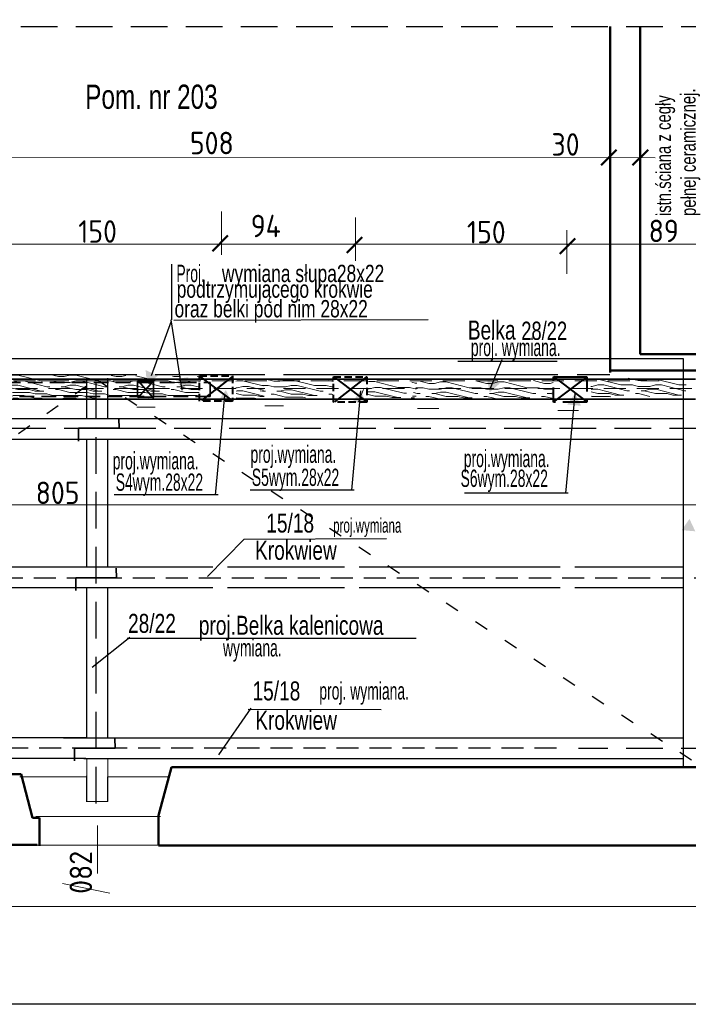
# Model space of a CAD drawing. Header units: millimetres. Extents: x 5545 to 136433, y -146986 to -36607.
# Tile 106 of 159: x 36240 to 36703, y -52264 to -51582. Entities that reach past the tile are written whole.
import ezdxf

# ---------------------------------------------------------------- set-up
doc = ezdxf.new("R2010")
doc.units = ezdxf.units.MM
doc.header["$LTSCALE"] = 8
doc.linetypes.add('ACAD_ISO03W100', pattern=[30, 12, -18])
doc.linetypes.add('VERDECKT', pattern=[9.525, 6.35, -3.175])
doc.layers.add('5 WYMIAROWANIE', color=253, linetype='Continuous')
doc.layers.add('Arc_opisy', color=18, linetype='Continuous')
doc.layers.add('cegły_Nr_Pióra__61', color=7, linetype='Continuous', lineweight=20, true_color=0x6a6a6a)
doc.layers.add('OGËLNE_01', color=7, linetype='Continuous', lineweight=13)
doc.layers.add('Standard', color=7, linetype='Continuous', lineweight=25)
doc.styles.add('ISOCP', font='ISOCP.SHX')
doc.styles.add('TXT50', font='bikroms.shx', dxfattribs={"width": 0.75, "height": 10})

# ---------------------------------------------------------------- blocks, each defined once
blk = doc.blocks.new('G$C2D5568B3')
at = {"layer": '5 WYMIAROWANIE', "lineweight": 15}
blk.add_hatch(color=7, dxfattribs=at).paths.add_polyline_path([(4.67, 8.25), (0, 0), (9.48, 0.08)])
blk = doc.blocks.new('G$CB5EE3834')
at = {"layer": 'Arc_opisy', "lineweight": 25, "ltscale": 0.2}
blk.add_blockref('G$C2D5568B3', (0, 0), dxfattribs=at)
blk = doc.blocks.new('G$C1A704194')
at = {"layer": 'Arc_opisy', "lineweight": 25, "ltscale": 0.2, "rotation": 43.91907581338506}
blk.add_blockref('G$CB5EE3834', (2.36, 0), dxfattribs=at)
blk = doc.blocks.new('G$C6B82DA77')
at = {"layer": 'OGËLNE_01', "color": 250, "linetype": 'Continuous', "lineweight": 25, "style": 'TXT50', "width": 0.6}
blk.add_text('proj.wymiana.', height=12, dxfattribs=at).set_placement((0, 4))
blk = doc.blocks.new('G$C8C1C8AAF')
at = {"layer": 'Standard', "color": 15, "lineweight": 25, "ltscale": 2}
blk.add_line((4156.38, 0), (0, 0), dxfattribs=at)
blk = doc.blocks.new('G$C1C2C7789')
at = {"layer": 'Arc_opisy', "lineweight": 25, "ltscale": 0.1}
blk.add_blockref('G$C8C1C8AAF', (0, 0), dxfattribs=at)
blk = doc.blocks.new('G$CFA82744B')
at = {"layer": 'Arc_opisy', "color": 1, "lineweight": 25, "ltscale": 0.1}
blk.add_blockref('G$C1C2C7789', (0, 0), dxfattribs=at)

msp = doc.modelspace()

# ---------------------------------------------------------------- hatches: boundary and pattern name
at = {"layer": 'Arc_opisy', "lineweight": 18, "ltscale": 0.2}
h = msp.add_hatch(dxfattribs=at)
h.set_pattern_fill('panel', color=250, scale=40, angle=180, style=0, pattern_type=2)
h.set_pattern_definition([(180, (74383.1, -98551.917), (-1e-13, -40), [8, -12, 4, -16]), (180, (74355.1, -98552.917), (-1e-13, -40), [8, -32]), (180, (74359.1, -98554.917), (-1e-13, -40), [4, -36]), (180, (74381.1, -98555.917), (-1e-13, -40), [2, -28, 2, -8]), (180, (74367.1, -98557.917), (-1e-13, -40), [8, -12, 2, -18]), (180, (74377.1, -98558.917), (-1e-13, -40), [6, -34]), (180, (74367.1, -98559.917), (-1e-13, -40), [12, -28]), (180, (74379.1, -98560.917), (-1e-13, -40), [8, -32]), (180, (74363.1, -98561.917), (-1e-13, -40), [20, -20]), (180, (74375.1, -98563.917), (-1e-13, -40), [4, -12, 8, -16]), (180, (74347.1, -98564.917), (-1e-13, -40), [8, -32]), (180, (74355.1, -98565.917), (-1e-13, -40), [4, -36]), (180, (74363.1, -98566.917), (-1e-13, -40), [4, -36]), (180, (74383.1, -98567.917), (-1e-13, -40), [8, -32]), (180, (74363.1, -98568.917), (-1e-13, -40), [8, -32]), (180, (74363.1, -98570.917), (-1e-13, -40), [8, -8, 8, -16]), (180, (74371.1, -98572.917), (-1e-13, -40), [4, -20, 8, -8]), (180, (74363.1, -98573.917), (-1e-13, -40), [12, -28]), (180, (74363.1, -98575.917), (-1e-13, -40), [8, -32]), (180, (74379.1, -98576.917), (-1e-13, -40), [12, -16, 4, -8]), (180, (74379.1, -98578.917), (-1e-13, -40), [20, -20]), (180, (74355.1, -98579.917), (-1e-13, -40), [4, -36]), (180, (74367.1, -98580.917), (-1e-13, -40), [8, -32]), (180, (74375.1, -98581.917), (-1e-13, -40), [4, -16, 4, -16]), (180, (74379.1, -98582.917), (-1e-13, -40), [4, -12, 8, -16]), (180, (74371.1, -98583.917), (-1e-13, -40), [4, -20, 4, -12]), (180, (74363.1, -98584.917), (-1e-13, -40), [12, -28]), (180, (74379.1, -98586.917), (-1e-13, -40), [8, -32]), (180, (74359.1, -98587.917), (-1e-13, -40), [4, -36]), (180, (74351.1, -98588.917), (-1e-13, -40), [4, -36]), (194.036243, (74355.1, -98554.917), (-40, 1e-09), [4.12, -160.80422]), (194.036243, (74351.1, -98563.917), (-40, 1e-09), [4.12, -160.80422]), (194.036243, (74355.1, -98587.917), (-40, 1e-09), [4.12, -160.80422]), (194.036243, (74367.1, -98572.917), (-40, 1e-09), [4.12, -160.80422]), (194.036243, (74359.1, -98578.917), (-40, 1e-09), [4.12, -160.80422]), (194.036243, (74355.1, -98575.917), (-40, 1e-09), [4.12, -160.80422]), (194.036243, (74375.1, -98582.917), (-40, 1e-09), [4.12, -160.80422]), (194.036243, (74359.1, -98580.917), (-40, 1e-09), [4.12, -160.80422]), (194.036243, (74351.1, -98565.917), (-40, 1e-09), [8.24, -156.68422]), (194.036243, (74355.1, -98568.917), (-40, 1e-09), [8.24, -156.68422]), (194.036243, (74355.1, -98570.917), (-40, 1e-09), [8.24, -156.68422]), (345.963757, (74367.1, -98557.917), (40, 1e-09), [4.12, -8.24, 4.12, -148.444221]), (345.963757, (74375.1, -98563.917), (40, 1e-09), [4.12, -160.80422]), (345.963757, (74375.1, -98581.917), (40, 1e-09), [8.24, -156.68422]), (14.036243, (74355.1, -98552.917), (40, -1e-09), [4.12, -160.80422]), (165.963757, (74347.1, -98552.917), (-40, -1e-09), [4.12, -160.80422]), (165.963757, (74359.1, -98566.917), (-40, -1e-09), [4.12, -160.80422]), (165.963757, (74351.1, -98573.917), (-40, -1e-09), [4.12, -160.80422]), (165.963757, (74367.1, -98576.917), (-40, -1e-09), [4.12, -160.80422]), (165.963757, (74371.1, -98581.917), (-40, -1e-09), [4.12, -160.80422]), (165.963757, (74367.1, -98583.917), (-40, -1e-09), [4.12, -160.80422]), (165.963757, (74367.1, -98576.917), (-40, -1e-09), [4.12, -160.80422]), (165.963757, (74355.1, -98582.917), (-40, -1e-09), [16.48, -148.44422]), (165.963757, (74379.1, -98555.917), (-40, -1e-09), [16.48, -148.44422]), (165.963757, (74375.1, -98558.917), (-40, -1e-09), [16.48, -148.44422]), (165.963757, (74371.1, -98560.917), (-40, -1e-09), [4.12, -8.24, 8.24, -144.324221]), (165.963757, (74371.1, -98563.917), (-40, -1e-09), [8.24, -8.24, 8.24, -140.204221]), (165.963757, (74375.1, -98567.917), (-40, -1e-09), [16.48, -148.44422]), (165.963757, (74379.1, -98570.917), (-40, -1e-09), [16.48, -148.44422]), (165.963757, (74379.1, -98572.917), (-40, -1e-09), [16.48, -148.44422]), (165.963757, (74351.1, -98584.917), (-40, -1e-09), [4.12, -160.80422]), (165.963768, (74347.1, -98588.917), (-40, -7.7e-06), [8.24, -156.68422]), (165.963768, (74371.1, -98586.917), (-40, -7.7e-06), [8.24, -156.68422]), (165.963758, (74375.1, -98551.917), (-40, -7e-07), [16.48, -148.44422]), (165.963758, (74351.1, -98579.917), (-40, -7e-07), [12.36, -152.56422]), (165.963758, (74347.1, -98576.917), (-40, -7e-07), [24.72, -140.20422])])
h.paths.add_polyline_path([(36364.512, -51843.131), (36365.063, -51828.958), (36234.19, -51827.039), (36235.944, -51844.5)])
h = msp.add_hatch(dxfattribs=at)
h.set_pattern_fill('panel', color=250, scale=40, angle=180, style=0, pattern_type=2)
h.set_pattern_definition([(180, (74538.847, -98555.795), (-1e-13, -40), [8, -12, 4, -16]), (180, (74510.847, -98556.795), (-1e-13, -40), [8, -32]), (180, (74514.847, -98558.795), (-1e-13, -40), [4, -36]), (180, (74536.847, -98559.795), (-1e-13, -40), [2, -28, 2, -8]), (180, (74522.847, -98561.795), (-1e-13, -40), [8, -12, 2, -18]), (180, (74532.847, -98562.795), (-1e-13, -40), [6, -34]), (180, (74522.847, -98563.795), (-1e-13, -40), [12, -28]), (180, (74534.847, -98564.795), (-1e-13, -40), [8, -32]), (180, (74518.847, -98565.795), (-1e-13, -40), [20, -20]), (180, (74530.847, -98567.795), (-1e-13, -40), [4, -12, 8, -16]), (180, (74502.847, -98568.795), (-1e-13, -40), [8, -32]), (180, (74510.847, -98569.795), (-1e-13, -40), [4, -36]), (180, (74518.847, -98570.795), (-1e-13, -40), [4, -36]), (180, (74538.847, -98571.795), (-1e-13, -40), [8, -32]), (180, (74518.847, -98572.795), (-1e-13, -40), [8, -32]), (180, (74518.847, -98574.795), (-1e-13, -40), [8, -8, 8, -16]), (180, (74526.847, -98576.795), (-1e-13, -40), [4, -20, 8, -8]), (180, (74518.847, -98577.795), (-1e-13, -40), [12, -28]), (180, (74518.847, -98579.795), (-1e-13, -40), [8, -32]), (180, (74534.847, -98580.795), (-1e-13, -40), [12, -16, 4, -8]), (180, (74534.847, -98582.795), (-1e-13, -40), [20, -20]), (180, (74510.847, -98583.795), (-1e-13, -40), [4, -36]), (180, (74522.847, -98584.795), (-1e-13, -40), [8, -32]), (180, (74530.847, -98585.795), (-1e-13, -40), [4, -16, 4, -16]), (180, (74534.847, -98586.795), (-1e-13, -40), [4, -12, 8, -16]), (180, (74526.847, -98587.795), (-1e-13, -40), [4, -20, 4, -12]), (180, (74518.847, -98588.795), (-1e-13, -40), [12, -28]), (180, (74534.847, -98590.795), (-1e-13, -40), [8, -32]), (180, (74514.847, -98591.795), (-1e-13, -40), [4, -36]), (180, (74506.847, -98592.795), (-1e-13, -40), [4, -36]), (194.036243, (74510.847, -98558.795), (-40, 1e-09), [4.12, -160.80422]), (194.036243, (74506.847, -98567.795), (-40, 1e-09), [4.12, -160.80422]), (194.036243, (74510.847, -98591.795), (-40, 1e-09), [4.12, -160.80422]), (194.036243, (74522.847, -98576.795), (-40, 1e-09), [4.12, -160.80422]), (194.036243, (74514.847, -98582.795), (-40, 1e-09), [4.12, -160.80422]), (194.036243, (74510.847, -98579.795), (-40, 1e-09), [4.12, -160.80422]), (194.036243, (74530.847, -98586.795), (-40, 1e-09), [4.12, -160.80422]), (194.036243, (74514.847, -98584.795), (-40, 1e-09), [4.12, -160.80422]), (194.036243, (74506.847, -98569.795), (-40, 1e-09), [8.24, -156.68422]), (194.036243, (74510.847, -98572.795), (-40, 1e-09), [8.24, -156.68422]), (194.036243, (74510.847, -98574.795), (-40, 1e-09), [8.24, -156.68422]), (345.963757, (74522.847, -98561.795), (40, 1e-09), [4.12, -8.24, 4.12, -148.444221]), (345.963757, (74530.847, -98567.795), (40, 1e-09), [4.12, -160.80422]), (345.963757, (74530.847, -98585.795), (40, 1e-09), [8.24, -156.68422]), (14.036243, (74510.847, -98556.795), (40, -1e-09), [4.12, -160.80422]), (165.963757, (74502.847, -98556.795), (-40, -1e-09), [4.12, -160.80422]), (165.963757, (74514.847, -98570.795), (-40, -1e-09), [4.12, -160.80422]), (165.963757, (74506.847, -98577.795), (-40, -1e-09), [4.12, -160.80422]), (165.963757, (74522.847, -98580.795), (-40, -1e-09), [4.12, -160.80422]), (165.963757, (74526.847, -98585.795), (-40, -1e-09), [4.12, -160.80422]), (165.963757, (74522.847, -98587.795), (-40, -1e-09), [4.12, -160.80422]), (165.963757, (74522.847, -98580.795), (-40, -1e-09), [4.12, -160.80422]), (165.963757, (74510.847, -98586.795), (-40, -1e-09), [16.48, -148.44422]), (165.963757, (74534.847, -98559.795), (-40, -1e-09), [16.48, -148.44422]), (165.963757, (74530.847, -98562.795), (-40, -1e-09), [16.48, -148.44422]), (165.963757, (74526.847, -98564.795), (-40, -1e-09), [4.12, -8.24, 8.24, -144.324221]), (165.963757, (74526.847, -98567.795), (-40, -1e-09), [8.24, -8.24, 8.24, -140.204221]), (165.963757, (74530.847, -98571.795), (-40, -1e-09), [16.48, -148.44422]), (165.963757, (74534.847, -98574.795), (-40, -1e-09), [16.48, -148.44422]), (165.963757, (74534.847, -98576.795), (-40, -1e-09), [16.48, -148.44422]), (165.963757, (74506.847, -98588.795), (-40, -1e-09), [4.12, -160.80422]), (165.963768, (74502.847, -98592.795), (-40, -7.7e-06), [8.24, -156.68422]), (165.963768, (74526.847, -98590.795), (-40, -7.7e-06), [8.24, -156.68422]), (165.963758, (74530.847, -98555.795), (-40, -7e-07), [16.48, -148.44422]), (165.963758, (74506.847, -98583.795), (-40, -7e-07), [12.36, -152.56422]), (165.963758, (74502.847, -98580.795), (-40, -7e-07), [24.72, -140.20422])])
h.paths.add_polyline_path([(36409.724, -51843.933), (36408.398, -51830.922), (36389.937, -51830.916), (36390.309, -51844.118)])
h = msp.add_hatch(dxfattribs=at)
h.set_pattern_fill('panel', color=250, scale=40, angle=180, style=0, pattern_type=2)
h.set_pattern_definition([(180, (74572.41, -98555.08), (-1e-13, -40), [8, -12, 4, -16]), (180, (74544.41, -98556.08), (-1e-13, -40), [8, -32]), (180, (74548.41, -98558.08), (-1e-13, -40), [4, -36]), (180, (74570.41, -98559.08), (-1e-13, -40), [2, -28, 2, -8]), (180, (74556.41, -98561.08), (-1e-13, -40), [8, -12, 2, -18]), (180, (74566.41, -98562.08), (-1e-13, -40), [6, -34]), (180, (74556.41, -98563.08), (-1e-13, -40), [12, -28]), (180, (74568.41, -98564.08), (-1e-13, -40), [8, -32]), (180, (74552.41, -98565.08), (-1e-13, -40), [20, -20]), (180, (74564.41, -98567.08), (-1e-13, -40), [4, -12, 8, -16]), (180, (74536.41, -98568.08), (-1e-13, -40), [8, -32]), (180, (74544.41, -98569.08), (-1e-13, -40), [4, -36]), (180, (74552.41, -98570.08), (-1e-13, -40), [4, -36]), (180, (74572.41, -98571.08), (-1e-13, -40), [8, -32]), (180, (74552.41, -98572.08), (-1e-13, -40), [8, -32]), (180, (74552.41, -98574.08), (-1e-13, -40), [8, -8, 8, -16]), (180, (74560.41, -98576.08), (-1e-13, -40), [4, -20, 8, -8]), (180, (74552.41, -98577.08), (-1e-13, -40), [12, -28]), (180, (74552.41, -98579.08), (-1e-13, -40), [8, -32]), (180, (74568.41, -98580.08), (-1e-13, -40), [12, -16, 4, -8]), (180, (74568.41, -98582.08), (-1e-13, -40), [20, -20]), (180, (74544.41, -98583.08), (-1e-13, -40), [4, -36]), (180, (74556.41, -98584.08), (-1e-13, -40), [8, -32]), (180, (74564.41, -98585.08), (-1e-13, -40), [4, -16, 4, -16]), (180, (74568.41, -98586.08), (-1e-13, -40), [4, -12, 8, -16]), (180, (74560.41, -98587.08), (-1e-13, -40), [4, -20, 4, -12]), (180, (74552.41, -98588.08), (-1e-13, -40), [12, -28]), (180, (74568.41, -98590.08), (-1e-13, -40), [8, -32]), (180, (74548.41, -98591.08), (-1e-13, -40), [4, -36]), (180, (74540.41, -98592.08), (-1e-13, -40), [4, -36]), (194.036243, (74544.409, -98558.082), (-40, 1e-09), [4.12, -160.80422]), (194.036243, (74540.409, -98567.082), (-40, 1e-09), [4.12, -160.80422]), (194.036243, (74544.409, -98591.082), (-40, 1e-09), [4.12, -160.80422]), (194.036243, (74556.409, -98576.082), (-40, 1e-09), [4.12, -160.80422]), (194.036243, (74548.409, -98582.082), (-40, 1e-09), [4.12, -160.80422]), (194.036243, (74544.409, -98579.082), (-40, 1e-09), [4.12, -160.80422]), (194.036243, (74564.409, -98586.082), (-40, 1e-09), [4.12, -160.80422]), (194.036243, (74548.409, -98584.082), (-40, 1e-09), [4.12, -160.80422]), (194.036243, (74540.409, -98569.082), (-40, 1e-09), [8.24, -156.68422]), (194.036243, (74544.409, -98572.082), (-40, 1e-09), [8.24, -156.68422]), (194.036243, (74544.409, -98574.082), (-40, 1e-09), [8.24, -156.68422]), (345.963757, (74556.409, -98561.082), (40, 1e-09), [4.12, -8.24, 4.12, -148.444221]), (345.963757, (74564.409, -98567.082), (40, 1e-09), [4.12, -160.80422]), (345.963757, (74564.409, -98585.082), (40, 1e-09), [8.24, -156.68422]), (14.036243, (74544.409, -98556.082), (40, -1e-09), [4.12, -160.80422]), (165.963757, (74536.409, -98556.082), (-40, -1e-09), [4.12, -160.80422]), (165.963757, (74548.409, -98570.082), (-40, -1e-09), [4.12, -160.80422]), (165.963757, (74540.409, -98577.082), (-40, -1e-09), [4.12, -160.80422]), (165.963757, (74556.409, -98580.082), (-40, -1e-09), [4.12, -160.80422]), (165.963757, (74560.409, -98585.082), (-40, -1e-09), [4.12, -160.80422]), (165.963757, (74556.409, -98587.082), (-40, -1e-09), [4.12, -160.80422]), (165.963757, (74556.409, -98580.082), (-40, -1e-09), [4.12, -160.80422]), (165.963757, (74544.409, -98586.082), (-40, -1e-09), [16.48, -148.44422]), (165.963757, (74568.409, -98559.082), (-40, -1e-09), [16.48, -148.44422]), (165.963757, (74564.409, -98562.082), (-40, -1e-09), [16.48, -148.44422]), (165.963757, (74560.409, -98564.082), (-40, -1e-09), [4.12, -8.24, 8.24, -144.324221]), (165.963757, (74560.409, -98567.082), (-40, -1e-09), [8.24, -8.24, 8.24, -140.204221]), (165.963757, (74564.409, -98571.082), (-40, -1e-09), [16.48, -148.44422]), (165.963757, (74568.409, -98574.082), (-40, -1e-09), [16.48, -148.44422]), (165.963757, (74568.409, -98576.082), (-40, -1e-09), [16.48, -148.44422]), (165.963757, (74540.409, -98588.082), (-40, -1e-09), [4.12, -160.80422]), (165.963768, (74536.409, -98592.082), (-40, -7.7e-06), [8.24, -156.68422]), (165.963768, (74560.409, -98590.082), (-40, -7.7e-06), [8.24, -156.68422]), (165.963758, (74564.409, -98555.082), (-40, -7e-07), [16.48, -148.44422]), (165.963758, (74540.409, -98583.082), (-40, -7e-07), [12.36, -152.56422]), (165.963758, (74536.409, -98580.082), (-40, -7e-07), [24.72, -140.20422])])
h.paths.add_polyline_path([(36456.943, -51843.554), (36457.606, -51831.621), (36409.611, -51830.203), (36405.346, -51843.405)])
h = msp.add_hatch(dxfattribs=at)
h.set_pattern_fill('panel', color=250, scale=40, angle=180, style=0, pattern_type=2)
h.set_pattern_definition([(180, (74630.204, -98556.38), (-1e-13, -40), [8, -12, 4, -16]), (180, (74602.204, -98557.38), (-1e-13, -40), [8, -32]), (180, (74606.204, -98559.38), (-1e-13, -40), [4, -36]), (180, (74628.204, -98560.38), (-1e-13, -40), [2, -28, 2, -8]), (180, (74614.204, -98562.38), (-1e-13, -40), [8, -12, 2, -18]), (180, (74624.204, -98563.38), (-1e-13, -40), [6, -34]), (180, (74614.204, -98564.38), (-1e-13, -40), [12, -28]), (180, (74626.204, -98565.38), (-1e-13, -40), [8, -32]), (180, (74610.204, -98566.38), (-1e-13, -40), [20, -20]), (180, (74622.204, -98568.38), (-1e-13, -40), [4, -12, 8, -16]), (180, (74594.204, -98569.38), (-1e-13, -40), [8, -32]), (180, (74602.204, -98570.38), (-1e-13, -40), [4, -36]), (180, (74610.204, -98571.38), (-1e-13, -40), [4, -36]), (180, (74630.204, -98572.38), (-1e-13, -40), [8, -32]), (180, (74610.204, -98573.38), (-1e-13, -40), [8, -32]), (180, (74610.204, -98575.38), (-1e-13, -40), [8, -8, 8, -16]), (180, (74618.204, -98577.38), (-1e-13, -40), [4, -20, 8, -8]), (180, (74610.204, -98578.38), (-1e-13, -40), [12, -28]), (180, (74610.204, -98580.38), (-1e-13, -40), [8, -32]), (180, (74626.204, -98581.38), (-1e-13, -40), [12, -16, 4, -8]), (180, (74626.204, -98583.38), (-1e-13, -40), [20, -20]), (180, (74602.204, -98584.38), (-1e-13, -40), [4, -36]), (180, (74614.204, -98585.38), (-1e-13, -40), [8, -32]), (180, (74622.204, -98586.38), (-1e-13, -40), [4, -16, 4, -16]), (180, (74626.204, -98587.38), (-1e-13, -40), [4, -12, 8, -16]), (180, (74618.204, -98588.38), (-1e-13, -40), [4, -20, 4, -12]), (180, (74610.204, -98589.38), (-1e-13, -40), [12, -28]), (180, (74626.204, -98591.38), (-1e-13, -40), [8, -32]), (180, (74606.204, -98592.38), (-1e-13, -40), [4, -36]), (180, (74598.204, -98593.38), (-1e-13, -40), [4, -36]), (194.036243, (74602.204, -98559.378), (-40, 1e-09), [4.12, -160.80422]), (194.036243, (74598.204, -98568.378), (-40, 1e-09), [4.12, -160.80422]), (194.036243, (74602.204, -98592.378), (-40, 1e-09), [4.12, -160.80422]), (194.036243, (74614.204, -98577.378), (-40, 1e-09), [4.12, -160.80422]), (194.036243, (74606.204, -98583.378), (-40, 1e-09), [4.12, -160.80422]), (194.036243, (74602.204, -98580.378), (-40, 1e-09), [4.12, -160.80422]), (194.036243, (74622.204, -98587.378), (-40, 1e-09), [4.12, -160.80422]), (194.036243, (74606.204, -98585.378), (-40, 1e-09), [4.12, -160.80422]), (194.036243, (74598.204, -98570.378), (-40, 1e-09), [8.24, -156.68422]), (194.036243, (74602.204, -98573.378), (-40, 1e-09), [8.24, -156.68422]), (194.036243, (74602.204, -98575.378), (-40, 1e-09), [8.24, -156.68422]), (345.963757, (74614.204, -98562.378), (40, 1e-09), [4.12, -8.24, 4.12, -148.444221]), (345.963757, (74622.204, -98568.378), (40, 1e-09), [4.12, -160.80422]), (345.963757, (74622.204, -98586.378), (40, 1e-09), [8.24, -156.68422]), (14.036243, (74602.204, -98557.378), (40, -1e-09), [4.12, -160.80422]), (165.963757, (74594.204, -98557.378), (-40, -1e-09), [4.12, -160.80422]), (165.963757, (74606.204, -98571.378), (-40, -1e-09), [4.12, -160.80422]), (165.963757, (74598.204, -98578.378), (-40, -1e-09), [4.12, -160.80422]), (165.963757, (74614.204, -98581.378), (-40, -1e-09), [4.12, -160.80422]), (165.963757, (74618.204, -98586.378), (-40, -1e-09), [4.12, -160.80422]), (165.963757, (74614.204, -98588.378), (-40, -1e-09), [4.12, -160.80422]), (165.963757, (74614.204, -98581.378), (-40, -1e-09), [4.12, -160.80422]), (165.963757, (74602.204, -98587.378), (-40, -1e-09), [16.48, -148.44422]), (165.963757, (74626.204, -98560.378), (-40, -1e-09), [16.48, -148.44422]), (165.963757, (74622.204, -98563.378), (-40, -1e-09), [16.48, -148.44422]), (165.963757, (74618.204, -98565.378), (-40, -1e-09), [4.12, -8.24, 8.24, -144.324221]), (165.963757, (74618.204, -98568.378), (-40, -1e-09), [8.24, -8.24, 8.24, -140.204221]), (165.963757, (74622.204, -98572.378), (-40, -1e-09), [16.48, -148.44422]), (165.963757, (74626.204, -98575.378), (-40, -1e-09), [16.48, -148.44422]), (165.963757, (74626.204, -98577.378), (-40, -1e-09), [16.48, -148.44422]), (165.963757, (74598.204, -98589.378), (-40, -1e-09), [4.12, -160.80422]), (165.963768, (74594.204, -98593.378), (-40, -7.7e-06), [8.24, -156.68422]), (165.963768, (74618.204, -98591.378), (-40, -7.7e-06), [8.24, -156.68422]), (165.963758, (74622.204, -98556.378), (-40, -7e-07), [16.48, -148.44422]), (165.963758, (74598.204, -98584.378), (-40, -7e-07), [12.36, -152.56422]), (165.963758, (74594.204, -98581.378), (-40, -7e-07), [24.72, -140.20422])])
h.paths.add_polyline_path([(36514.738, -51844.85), (36515.401, -51832.917), (36481.294, -51831.5), (36481.666, -51844.701)])
h = msp.add_hatch(dxfattribs=at)
h.set_pattern_fill('panel', color=250, scale=40, angle=180, style=0, pattern_type=2)
h.set_pattern_definition([(180, (74679.646, -98556.615), (-1e-13, -40), [8, -12, 4, -16]), (180, (74651.646, -98557.615), (-1e-13, -40), [8, -32]), (180, (74655.646, -98559.615), (-1e-13, -40), [4, -36]), (180, (74677.646, -98560.615), (-1e-13, -40), [2, -28, 2, -8]), (180, (74663.646, -98562.615), (-1e-13, -40), [8, -12, 2, -18]), (180, (74673.646, -98563.615), (-1e-13, -40), [6, -34]), (180, (74663.646, -98564.615), (-1e-13, -40), [12, -28]), (180, (74675.646, -98565.615), (-1e-13, -40), [8, -32]), (180, (74659.646, -98566.615), (-1e-13, -40), [20, -20]), (180, (74671.646, -98568.615), (-1e-13, -40), [4, -12, 8, -16]), (180, (74643.646, -98569.615), (-1e-13, -40), [8, -32]), (180, (74651.646, -98570.615), (-1e-13, -40), [4, -36]), (180, (74659.646, -98571.615), (-1e-13, -40), [4, -36]), (180, (74679.646, -98572.615), (-1e-13, -40), [8, -32]), (180, (74659.646, -98573.615), (-1e-13, -40), [8, -32]), (180, (74659.646, -98575.615), (-1e-13, -40), [8, -8, 8, -16]), (180, (74667.646, -98577.615), (-1e-13, -40), [4, -20, 8, -8]), (180, (74659.646, -98578.615), (-1e-13, -40), [12, -28]), (180, (74659.646, -98580.615), (-1e-13, -40), [8, -32]), (180, (74675.646, -98581.615), (-1e-13, -40), [12, -16, 4, -8]), (180, (74675.646, -98583.615), (-1e-13, -40), [20, -20]), (180, (74651.646, -98584.615), (-1e-13, -40), [4, -36]), (180, (74663.646, -98585.615), (-1e-13, -40), [8, -32]), (180, (74671.646, -98586.615), (-1e-13, -40), [4, -16, 4, -16]), (180, (74675.646, -98587.615), (-1e-13, -40), [4, -12, 8, -16]), (180, (74667.646, -98588.615), (-1e-13, -40), [4, -20, 4, -12]), (180, (74659.646, -98589.615), (-1e-13, -40), [12, -28]), (180, (74675.646, -98591.615), (-1e-13, -40), [8, -32]), (180, (74655.646, -98592.615), (-1e-13, -40), [4, -36]), (180, (74647.646, -98593.615), (-1e-13, -40), [4, -36]), (194.036243, (74651.646, -98559.615), (-40, 1e-09), [4.12, -160.80422]), (194.036243, (74647.646, -98568.615), (-40, 1e-09), [4.12, -160.80422]), (194.036243, (74651.646, -98592.615), (-40, 1e-09), [4.12, -160.80422]), (194.036243, (74663.646, -98577.615), (-40, 1e-09), [4.12, -160.80422]), (194.036243, (74655.646, -98583.615), (-40, 1e-09), [4.12, -160.80422]), (194.036243, (74651.646, -98580.615), (-40, 1e-09), [4.12, -160.80422]), (194.036243, (74671.646, -98587.615), (-40, 1e-09), [4.12, -160.80422]), (194.036243, (74655.646, -98585.615), (-40, 1e-09), [4.12, -160.80422]), (194.036243, (74647.646, -98570.615), (-40, 1e-09), [8.24, -156.68422]), (194.036243, (74651.646, -98573.615), (-40, 1e-09), [8.24, -156.68422]), (194.036243, (74651.646, -98575.615), (-40, 1e-09), [8.24, -156.68422]), (345.963757, (74663.646, -98562.615), (40, 1e-09), [4.12, -8.24, 4.12, -148.444221]), (345.963757, (74671.646, -98568.615), (40, 1e-09), [4.12, -160.80422]), (345.963757, (74671.646, -98586.615), (40, 1e-09), [8.24, -156.68422]), (14.036243, (74651.646, -98557.615), (40, -1e-09), [4.12, -160.80422]), (165.963757, (74643.646, -98557.615), (-40, -1e-09), [4.12, -160.80422]), (165.963757, (74655.646, -98571.615), (-40, -1e-09), [4.12, -160.80422]), (165.963757, (74647.646, -98578.615), (-40, -1e-09), [4.12, -160.80422]), (165.963757, (74663.646, -98581.615), (-40, -1e-09), [4.12, -160.80422]), (165.963757, (74667.646, -98586.615), (-40, -1e-09), [4.12, -160.80422]), (165.963757, (74663.646, -98588.615), (-40, -1e-09), [4.12, -160.80422]), (165.963757, (74663.646, -98581.615), (-40, -1e-09), [4.12, -160.80422]), (165.963757, (74651.646, -98587.615), (-40, -1e-09), [16.48, -148.44422]), (165.963757, (74675.646, -98560.615), (-40, -1e-09), [16.48, -148.44422]), (165.963757, (74671.646, -98563.615), (-40, -1e-09), [16.48, -148.44422]), (165.963757, (74667.646, -98565.615), (-40, -1e-09), [4.12, -8.24, 8.24, -144.324221]), (165.963757, (74667.646, -98568.615), (-40, -1e-09), [8.24, -8.24, 8.24, -140.204221]), (165.963757, (74671.646, -98572.615), (-40, -1e-09), [16.48, -148.44422]), (165.963757, (74675.646, -98575.615), (-40, -1e-09), [16.48, -148.44422]), (165.963757, (74675.646, -98577.615), (-40, -1e-09), [16.48, -148.44422]), (165.963757, (74647.646, -98589.615), (-40, -1e-09), [4.12, -160.80422]), (165.963768, (74643.646, -98593.615), (-40, -7.7e-06), [8.24, -156.68422]), (165.963768, (74667.646, -98591.615), (-40, -7.7e-06), [8.24, -156.68422]), (165.963758, (74671.646, -98556.615), (-40, -7e-07), [16.48, -148.44422]), (165.963758, (74647.646, -98584.615), (-40, -7e-07), [12.36, -152.56422]), (165.963758, (74643.646, -98581.615), (-40, -7e-07), [24.72, -140.20422])])
h.paths.add_polyline_path([(36609.711, -51844.451), (36609.794, -51831.688), (36516.784, -51831.736), (36510.681, -51844.938)])
h = msp.add_hatch(dxfattribs=at)
h.set_pattern_fill('panel', color=250, scale=40, angle=180, style=0, pattern_type=2)
h.set_pattern_definition([(180, (74784.66, -98554.705), (-1e-13, -40), [8, -12, 4, -16]), (180, (74756.66, -98555.705), (-1e-13, -40), [8, -32]), (180, (74760.66, -98557.705), (-1e-13, -40), [4, -36]), (180, (74782.66, -98558.705), (-1e-13, -40), [2, -28, 2, -8]), (180, (74768.66, -98560.705), (-1e-13, -40), [8, -12, 2, -18]), (180, (74778.66, -98561.705), (-1e-13, -40), [6, -34]), (180, (74768.66, -98562.705), (-1e-13, -40), [12, -28]), (180, (74780.66, -98563.705), (-1e-13, -40), [8, -32]), (180, (74764.66, -98564.705), (-1e-13, -40), [20, -20]), (180, (74776.66, -98566.705), (-1e-13, -40), [4, -12, 8, -16]), (180, (74748.66, -98567.705), (-1e-13, -40), [8, -32]), (180, (74756.66, -98568.705), (-1e-13, -40), [4, -36]), (180, (74764.66, -98569.705), (-1e-13, -40), [4, -36]), (180, (74784.66, -98570.705), (-1e-13, -40), [8, -32]), (180, (74764.66, -98571.705), (-1e-13, -40), [8, -32]), (180, (74764.66, -98573.705), (-1e-13, -40), [8, -8, 8, -16]), (180, (74772.66, -98575.705), (-1e-13, -40), [4, -20, 8, -8]), (180, (74764.66, -98576.705), (-1e-13, -40), [12, -28]), (180, (74764.66, -98578.705), (-1e-13, -40), [8, -32]), (180, (74780.66, -98579.705), (-1e-13, -40), [12, -16, 4, -8]), (180, (74780.66, -98581.705), (-1e-13, -40), [20, -20]), (180, (74756.66, -98582.705), (-1e-13, -40), [4, -36]), (180, (74768.66, -98583.705), (-1e-13, -40), [8, -32]), (180, (74776.66, -98584.705), (-1e-13, -40), [4, -16, 4, -16]), (180, (74780.66, -98585.705), (-1e-13, -40), [4, -12, 8, -16]), (180, (74772.66, -98586.705), (-1e-13, -40), [4, -20, 4, -12]), (180, (74764.66, -98587.705), (-1e-13, -40), [12, -28]), (180, (74780.66, -98589.705), (-1e-13, -40), [8, -32]), (180, (74760.66, -98590.705), (-1e-13, -40), [4, -36]), (180, (74752.66, -98591.705), (-1e-13, -40), [4, -36]), (194.036243, (74756.66, -98557.705), (-40, 1e-09), [4.12, -160.80422]), (194.036243, (74752.66, -98566.705), (-40, 1e-09), [4.12, -160.80422]), (194.036243, (74756.66, -98590.705), (-40, 1e-09), [4.12, -160.80422]), (194.036243, (74768.66, -98575.705), (-40, 1e-09), [4.12, -160.80422]), (194.036243, (74760.66, -98581.705), (-40, 1e-09), [4.12, -160.80422]), (194.036243, (74756.66, -98578.705), (-40, 1e-09), [4.12, -160.80422]), (194.036243, (74776.66, -98585.705), (-40, 1e-09), [4.12, -160.80422]), (194.036243, (74760.66, -98583.705), (-40, 1e-09), [4.12, -160.80422]), (194.036243, (74752.66, -98568.705), (-40, 1e-09), [8.24, -156.68422]), (194.036243, (74756.66, -98571.705), (-40, 1e-09), [8.24, -156.68422]), (194.036243, (74756.66, -98573.705), (-40, 1e-09), [8.24, -156.68422]), (345.963757, (74768.66, -98560.705), (40, 1e-09), [4.12, -8.24, 4.12, -148.444221]), (345.963757, (74776.66, -98566.705), (40, 1e-09), [4.12, -160.80422]), (345.963757, (74776.66, -98584.705), (40, 1e-09), [8.24, -156.68422]), (14.036243, (74756.66, -98555.705), (40, -1e-09), [4.12, -160.80422]), (165.963757, (74748.66, -98555.705), (-40, -1e-09), [4.12, -160.80422]), (165.963757, (74760.66, -98569.705), (-40, -1e-09), [4.12, -160.80422]), (165.963757, (74752.66, -98576.705), (-40, -1e-09), [4.12, -160.80422]), (165.963757, (74768.66, -98579.705), (-40, -1e-09), [4.12, -160.80422]), (165.963757, (74772.66, -98584.705), (-40, -1e-09), [4.12, -160.80422]), (165.963757, (74768.66, -98586.705), (-40, -1e-09), [4.12, -160.80422]), (165.963757, (74768.66, -98579.705), (-40, -1e-09), [4.12, -160.80422]), (165.963757, (74756.66, -98585.705), (-40, -1e-09), [16.48, -148.44422]), (165.963757, (74780.66, -98558.705), (-40, -1e-09), [16.48, -148.44422]), (165.963757, (74776.66, -98561.705), (-40, -1e-09), [16.48, -148.44422]), (165.963757, (74772.66, -98563.705), (-40, -1e-09), [4.12, -8.24, 8.24, -144.324221]), (165.963757, (74772.66, -98566.705), (-40, -1e-09), [8.24, -8.24, 8.24, -140.204221]), (165.963757, (74776.66, -98570.705), (-40, -1e-09), [16.48, -148.44422]), (165.963757, (74780.66, -98573.705), (-40, -1e-09), [16.48, -148.44422]), (165.963757, (74780.66, -98575.705), (-40, -1e-09), [16.48, -148.44422]), (165.963757, (74752.66, -98587.705), (-40, -1e-09), [4.12, -160.80422]), (165.963768, (74748.66, -98591.705), (-40, -7.7e-06), [8.24, -156.68422]), (165.963768, (74772.66, -98589.705), (-40, -7.7e-06), [8.24, -156.68422]), (165.963758, (74776.66, -98554.705), (-40, -7e-07), [16.48, -148.44422]), (165.963758, (74752.66, -98582.705), (-40, -7e-07), [12.36, -152.56422]), (165.963758, (74748.66, -98579.705), (-40, -7e-07), [24.72, -140.20422])])
h.paths.add_polyline_path([(36701.292, -51842.461), (36702.22, -51830.13), (36635.749, -51829.827), (36636.122, -51843.029)])

# ---------------------------------------------------------------- linework, layer by layer
at = {"color": 250, "linetype": 'ByBlock', "lineweight": 50}
for p, q in [((36653.605, -51671.702), (36642.911, -51682.396)), ((36675.428, -51671.782), (36664.734, -51682.476)), ((36384.469, -51731.206), (36373.775, -51741.9)), ((36477.557, -51732.377), (36466.863, -51743.07)), ((36625.045, -51733.173), (36614.351, -51743.867))]:
    msp.add_line(p, q, dxfattribs=at)
at = {"layer": 'Arc_opisy', "color": 250, "lineweight": 25, "ltscale": 0.1}
for p, q in [((36345.408, -51750.998), (36345.408, -51789.583)), ((36345.234, -51790.476), (36331.297, -51828.348)), ((36344.937, -51789.67), (36352.575, -51838.253)), ((36347.002, -51789.834), (36523.148, -51789.429)), ((36094.646, -51816.27), (36699.71, -51816.27)), ((36574.199, -51817.201), (36566.098, -51837.238)), ((36699.71, -51816.27), (36699.71, -52099.632)), ((36476.385, -51838.743), (36469.991, -51907.717)), ((36382.138, -51842.101), (36375.744, -51911.076)), ((36624.644, -51840.728), (36618.25, -51909.703)), ((36400.011, -51907.352), (36471.912, -51907.352)), ((36305.764, -51910.711), (36377.665, -51910.711)), ((36548.27, -51909.337), (36620.171, -51909.337))]:
    msp.add_line(p, q, dxfattribs=at)
at = {"layer": 'Arc_opisy', "linetype": 'ACAD_ISO03W100', "lineweight": 25, "ltscale": 0.1}
for p, q in [((35906.196, -52103.758), (36293.18, -51830.505)), ((36293.18, -51830.505), (36709.403, -52096.925))]:
    msp.add_line(p, q, dxfattribs=at)
at = {"layer": 'Arc_opisy', "color": 250, "lineweight": 40, "ltscale": 0.1}
for p, q in [((36333.289, -51831.767), (36321.946, -51843.576)), ((36322.205, -51831.663), (36333.03, -51843.887)), ((36364.909, -51828.495), (36387.947, -51845.898)), ((36387.781, -51828.743), (36366.152, -51845.483)), ((36457.809, -51828.943), (36480.857, -51846.605)), ((36480.598, -51829.047), (36458.223, -51846.449)), ((36609.981, -51828.788), (36632.926, -51846.346)), ((36633.133, -51829.099), (36609.981, -51846.346))]:
    msp.add_line(p, q, dxfattribs=at)
at = {"layer": 'Standard', "color": 250, "linetype": 'VERDECKT', "lineweight": 25, "ltscale": 0.5}
for p, q in [((36050.672, -51586.246), (36729.628, -51586.246)), ((36293.299, -52124.772), (36293.299, -51823.375)), ((36715.611, -51864.94), (35872.975, -51864.94)), ((36723.78, -52086.579), (36627.318, -52086.579)), ((36286.881, -52123.605), (36286.881, -52105.521)), ((36301.301, -52123.339), (36301.301, -52106.354))]:
    msp.add_line(p, q, dxfattribs=at)
at = {"layer": 'Standard', "color": 250, "lineweight": 50}
for p, q in [((36649.135, -51586.246), (36649.135, -51826.085)), ((36669.86, -51586.246), (36669.86, -51813.428)), ((36669.86, -51813.428), (36808.496, -51813.428)), ((36648.878, -51824.669), (36710.327, -51824.669)), ((36241.334, -52104.351), (35894.77, -52104.351)), ((36249.296, -52134.795), (36241.334, -52104.351)), ((36345.437, -52099.632), (36336.503, -52133.12)), ((36711.815, -52099.632), (36345.437, -52099.632)), ((36336.503, -52133.12), (36336.503, -52153.904)), ((36253.979, -52134.795), (36249.296, -52134.795)), ((36253.979, -52153.998), (36253.979, -52134.795)), ((36252.421, -52153.5), (35870.071, -52153.5)), ((36336.503, -52153.904), (36742.509, -52153.904))]:
    msp.add_line(p, q, dxfattribs=at)
at = {"layer": 'Standard', "color": 250, "lineweight": 20}
for p, q in [((36680.358, -51677.337), (36094.686, -51676.992)), ((36380.048, -51714.389), (36380.048, -51744.506)), ((36472.853, -51718.554), (36472.853, -51748.671)), ((36649.395, -51721.753), (36649.395, -51745.437)), ((36619.2, -51727.477), (36619.2, -51757.594)), ((35876.36, -51737.06), (36720.166, -51737.06)), ((36474.68, -51846.513), (36478.352, -51837.82)), ((36321.445, -51850.037), (36334.251, -51850.037)), ((36410.136, -51849.07), (36422.943, -51849.07)), ((36515.898, -51851.053), (36530.534, -51851.053)), ((36612.9, -51852.304), (36627.231, -51852.304)), ((35878.77, -51917.776), (36725.742, -51917.776)), ((36240.431, -52106.16), (36286.881, -52106.16)), ((36301.336, -52106.16), (36343.471, -52106.16)), ((36286.881, -52123.339), (36301.301, -52123.339)), ((36251.554, -52133.676), (36337.909, -52133.676)), ((36294.165, -52173.187), (36294.165, -52139.959)), ((36252.751, -52153.561), (36342.452, -52153.561)), ((36269.997, -52180.234), (36302.717, -52186.927)), ((35776.562, -52196.215), (36809.962, -52196.215))]:
    msp.add_line(p, q, dxfattribs=at)
at = {"layer": 'Standard', "color": 250, "lineweight": 25, "ltscale": 2}
for p, q in [((36612.386, -51818.355), (36543.648, -51818.542)), ((36395.807, -51941.64), (36370.485, -51967.341)), ((36316.651, -52009.63), (36290.634, -52030.461)), ((36400.45, -52058.635), (36377.967, -52091.04))]:
    msp.add_line(p, q, dxfattribs=at)
at = {"layer": 'Standard', "color": 250, "linetype": 'VERDECKT', "lineweight": 20, "ltscale": 0.3}
for p, q in [((36144.728, -51831.727), (36683.12, -51831.727)), ((35871.744, -51837.055), (36410.136, -51837.055)), ((36422.943, -51837.055), (36515.898, -51837.055)), ((36530.534, -51837.055), (36745.645, -51837.055))]:
    msp.add_line(p, q, dxfattribs=at)
at = {"layer": 'Standard', "color": 250, "linetype": 'VERDECKT', "lineweight": 35, "ltscale": 0.2}
for p, q in [((36230.665, -51833.042), (36372.279, -51833.042)), ((36372.279, -51842.599), (36230.665, -51842.599))]:
    msp.add_line(p, q, dxfattribs=at)
at = {"layer": 'Standard', "color": 250, "lineweight": 35, "ltscale": 0.5}
for p, q in [((36334.601, -51830.698), (36231.156, -51830.698)), ((36410.136, -51830.698), (36334.251, -51830.698)), ((36409.686, -51830.698), (36422.943, -51830.698)), ((36515.898, -51830.698), (36422.943, -51830.698)), ((36619.199, -51830.698), (36514.643, -51830.698)), ((36708.186, -51830.698), (36619.512, -51830.698)), ((36410.136, -51844.541), (35883.828, -51844.541)), ((36516.064, -51844.541), (36409.169, -51844.541)), ((36609.556, -51844.541), (36513.237, -51844.541)), ((36708.186, -51844.541), (36608.738, -51844.541))]:
    msp.add_line(p, q, dxfattribs=at)
at = {"layer": 'Standard', "color": 250, "lineweight": 30}
for p, q in [((36231.899, -51827.548), (36321.445, -51827.548)), ((36334.251, -51827.548), (36410.136, -51827.548)), ((36422.943, -51827.548), (36515.898, -51827.548)), ((36515.734, -51827.548), (36612.9, -51827.548)), ((36626.365, -51827.548), (36648.956, -51827.548))]:
    msp.add_line(p, q, dxfattribs=at)
at = {"layer": 'Standard', "color": 250, "lineweight": 25, "ltscale": 0.5}
for p, q in [((36286.881, -51858.121), (36286.881, -51830.022)), ((36301.301, -51858.121), (36301.301, -51830.022)), ((36699.71, -51858.121), (36139.177, -51858.121)), ((36286.881, -51864.94), (36286.881, -51864.686)), ((36301.301, -51864.94), (36301.301, -51864.686)), ((36699.71, -51872.541), (36139.177, -51872.541)), ((36286.881, -51960.936), (36286.881, -51872.541)), ((36301.301, -51960.936), (36301.301, -51872.541)), ((36395.807, -51941.64), (36494.331, -51941.197)), ((36374.138, -51960.936), (36229.118, -51960.936)), ((36465.365, -51960.936), (36384.278, -51960.936)), ((36614.562, -51960.936), (36475.505, -51960.936)), ((36699.71, -51960.936), (36624.702, -51960.936)), ((36286.881, -51968.5), (36286.881, -51968.256)), ((36301.301, -51968.5), (36301.301, -51968.256)), ((36374.138, -51975.356), (36229.118, -51975.356)), ((36286.881, -52079.391), (36286.881, -51975.356)), ((36301.301, -52079.391), (36301.301, -51975.356)), ((36465.365, -51975.356), (36384.278, -51975.356)), ((36614.562, -51975.356), (36475.505, -51975.356)), ((36699.71, -51975.356), (36624.702, -51975.356)), ((36398.44, -52059.29), (36490.524, -52059.523)), ((36286.175, -52079.25), (36218.272, -52079.25)), ((36374.138, -52079.391), (36270.594, -52079.391)), ((36286.881, -52079.391), (36284.872, -52079.391)), ((36480.664, -52079.391), (36373.808, -52079.391)), ((36612.734, -52079.391), (36475.505, -52079.391)), ((36699.71, -52079.391), (36604.738, -52079.391)), ((36286.881, -52086.579), (36286.881, -52086.349)), ((36301.301, -52086.579), (36301.301, -52086.349)), ((36286.175, -52093.67), (36228.412, -52093.67)), ((36374.138, -52093.811), (36284.846, -52093.811)), ((36480.376, -52093.811), (36371.428, -52093.811)), ((36612.734, -52093.811), (36475.505, -52093.811)), ((36699.71, -52093.811), (36612.433, -52093.811))]:
    msp.add_line(p, q, dxfattribs=at)
at = {"layer": 'Standard', "color": 250, "linetype": 'VERDECKT', "lineweight": 35, "ltscale": 0.5}
for p, q in [((36321.981, -51843.213), (36321.981, -51831.8)), ((36321.981, -51831.8), (36332.919, -51831.8)), ((36332.919, -51831.8), (36332.919, -51843.213)), ((36372.279, -51833.042), (36372.279, -51842.599)), ((36332.919, -51843.213), (36321.981, -51843.213))]:
    msp.add_line(p, q, dxfattribs=at)
at = {"layer": 'Standard', "color": 250, "linetype": 'VERDECKT', "lineweight": 40, "ltscale": 0.1}
for p, q in [((36364.833, -51828.373), (36387.817, -51828.373)), ((36364.833, -51845.868), (36364.833, -51828.373)), ((36387.817, -51828.373), (36387.817, -51845.868)), ((36457.731, -51829.079), (36480.714, -51829.079)), ((36457.731, -51846.574), (36457.731, -51829.079)), ((36480.714, -51829.079), (36480.714, -51846.574)), ((36387.817, -51845.868), (36364.833, -51845.868)), ((36480.714, -51846.574), (36457.731, -51846.574))]:
    msp.add_line(p, q, dxfattribs=at)
at = {"layer": 'Standard', "color": 250, "lineweight": 40, "ltscale": 0.2}
msp.add_line((36609.978, -51829.043), (36627.932, -51829.043), dxfattribs=at)
at = {"layer": 'Standard', "color": 250, "linetype": 'VERDECKT', "lineweight": 40, "ltscale": 0.2}
for p, q in [((36609.978, -51846.538), (36609.978, -51829.043)), ((36626.365, -51829.043), (36632.962, -51829.043)), ((36632.962, -51829.043), (36632.962, -51846.538)), ((36626.47, -51846.538), (36609.978, -51846.538)), ((36632.962, -51846.538), (36626.365, -51846.538))]:
    msp.add_line(p, q, dxfattribs=at)
at = {"layer": 'Standard', "color": 250, "lineweight": 20, "ltscale": 0.2}
msp.add_line((36615.238, -51828.814), (36615.065, -51829.043), dxfattribs=at)
at = {"layer": 'Standard', "color": 250, "lineweight": 40}
msp.add_line((36619.199, -51829.043), (36619.682, -51829.043), dxfattribs=at)
at = {"layer": 'Standard', "color": 250, "lineweight": 35, "ltscale": 2}
for p, q in [((36309.001, -51857.992), (36309.21, -51864.686)), ((36309.21, -51864.686), (36281.021, -51864.686)), ((36281.021, -51864.686), (36281.021, -51873.625)), ((36307.231, -51961.561), (36307.44, -51968.256)), ((36307.44, -51968.256), (36279.251, -51968.256)), ((36279.251, -51968.256), (36279.251, -51977.195)), ((36306.303, -52079.655), (36306.513, -52086.349)), ((36306.513, -52086.349), (36278.324, -52086.349)), ((36278.324, -52086.349), (36278.324, -52095.288))]:
    msp.add_line(p, q, dxfattribs=at)
at = {"layer": 'Standard', "color": 250, "linetype": 'VERDECKT', "lineweight": 25, "ltscale": 0.3}
for p, q in [((36722.53, -51968.5), (35890.092, -51968.5)), ((36612.028, -52086.438), (35890.721, -52086.438))]:
    msp.add_line(p, q, dxfattribs=at)
at = {"layer": 'Standard', "color": 250, "linetype": 'ByBlock', "lineweight": 25, "ltscale": 0.5}
msp.add_line((36514.859, -52010.322), (36314.749, -52010.322), dxfattribs=at)
at = {"layer": 'Standard', "color": 250, "lineweight": 20, "ltscale": 0.5}
for p, q in [((36286.823, -52107.155), (36286.823, -52093.878)), ((36301.336, -52106.278), (36301.336, -52093.692))]:
    msp.add_line(p, q, dxfattribs=at)

# ---------------------------------------------------------------- block references
at = {"layer": 'Arc_opisy', "color": 250, "lineweight": 25, "ltscale": 0.1}
for name, p in [('G$CFA82744B', (35027.343, -52263.923)), ('G$C6B82DA77', (36304.753, -51897.198)), ('G$C6B82DA77', (36400.164, -51892.676)), ('G$C6B82DA77', (36547.859, -51895.636))]:
    msp.add_blockref(name, p, dxfattribs=at)
at = {"layer": 'Arc_opisy', "color": 250, "lineweight": 25, "ltscale": 0.2}
for p, rotation in [((36336.968, -51830.612), 110.2806492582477), ((36359.094, -51830.7), 143.9327231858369), ((36573.913, -51835.667), 116.8032009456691), ((36376.149, -51844.151), 310.6620793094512), ((36469.35, -51844.589), 310.6620793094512), ((36617.98, -51846.501), 310.6620793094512), ((36697.148, -51933.509), 310.6620793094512)]:
    msp.add_blockref('G$C1A704194', p, dxfattribs=dict(at, rotation=rotation))

# ---------------------------------------------------------------- texts
at = {"layer": 'cegły_Nr_Pióra__61', "color": 250, "lineweight": 25, "ltscale": 50, "insert": (36681.102, -51717.692), "char_height": 10.3, "width": 280.32086, "attachment_point": 1, "rotation": 90.206287, "style": 'TXT50'}
msp.add_mtext('{\\C0;istn.ściana z cegły\\Ppełnej ceramicznej. \\P}', dxfattribs=at)
at = {"layer": 'OGËLNE_01', "color": 250, "linetype": 'Continuous', "lineweight": 25, "style": 'TXT50'}
for s, height, width, p in [('Proj.', 12, 0.6, (36348.839, -51763.405)), ('wymiana słupa28x22', 12, 0.75, (36380.382, -51763.405)), ('podtrzymującego krokwie', 12, 0.75, (36349.051, -51774.253)), ('oraz belki pod nim 28x22', 12, 0.75, (36347.566, -51787.858)), ('proj. wymiana.', 12, 0.6, (36552.758, -51814.668)), ('S5wym.28x22', 12, 0.6, (36401.101, -51904.667)), ('S6wym.28x22', 12, 0.6, (36545.595, -51905.359)), ('S4wym.28x22', 12, 0.6, (36306.854, -51908.026)), ('proj.wymiana', 10, 0.6, (36457.372, -51937.069)), ('wymiana.', 12, 0.6, (36381.097, -52022.865)), ('proj. wymiana.', 12, 0.6, (36447.823, -52052.725))]:
    msp.add_text(s, height=height, dxfattribs=dict(at, width=width)).set_placement(p)
at = {"layer": 'Standard', "color": 250, "linetype": 'Continuous', "lineweight": 35, "style": 'TXT50', "width": 0.75}
msp.add_text('Pom. nr 203 ', height=16.78429, dxfattribs=at).set_placement((36285.722, -51643.325))
at = {"layer": 'Standard', "color": 250, "linetype": 'Continuous', "lineweight": 25, "style": 'ISOCP'}
for s, p in [('508', (36358.235, -51674.818)), ('30', (36608.585, -51675.79)), ('94', (36400.363, -51732.317)), ('150', (36280.894, -51736.126)), ('150', (36550.045, -51736.596)), ('89', (36675.83, -51735.718)), ('805', (36251.417, -51917.246))]:
    msp.add_text(s, height=15.5825, dxfattribs=at).set_placement(p)
at = {"layer": 'Standard', "color": 250, "linetype": 'Continuous', "lineweight": 25, "style": 'TXT50', "width": 0.75}
for s, height, p in [('Belka', 13.184, (36550.65, -51803.228)), ('28/22', 12.6566, (36587.637, -51803.46)), ('15/18', 13.184, (36411.094, -51936.986)), ('  Krokwiew', 13.184, (36395.974, -51955.868)), ('28/22', 13.184, (36315.39, -52006.509)), ('proj.Belka kalenicowa', 13.184, (36364.396, -52007.849)), ('15/18', 13.184, (36401.565, -52053.325)), ('Krokwiew', 13.184, (36403.466, -52073.637))]:
    msp.add_text(s, height=height, dxfattribs=at).set_placement(p)
at = {"layer": 'Standard', "color": 250, "linetype": 'Continuous', "lineweight": 25, "style": 'ISOCP'}
msp.add_text('082', height=15.5825, rotation=90, dxfattribs=at).set_placement((36290.482, -52187.353))

doc.saveas('drawing.dxf')
